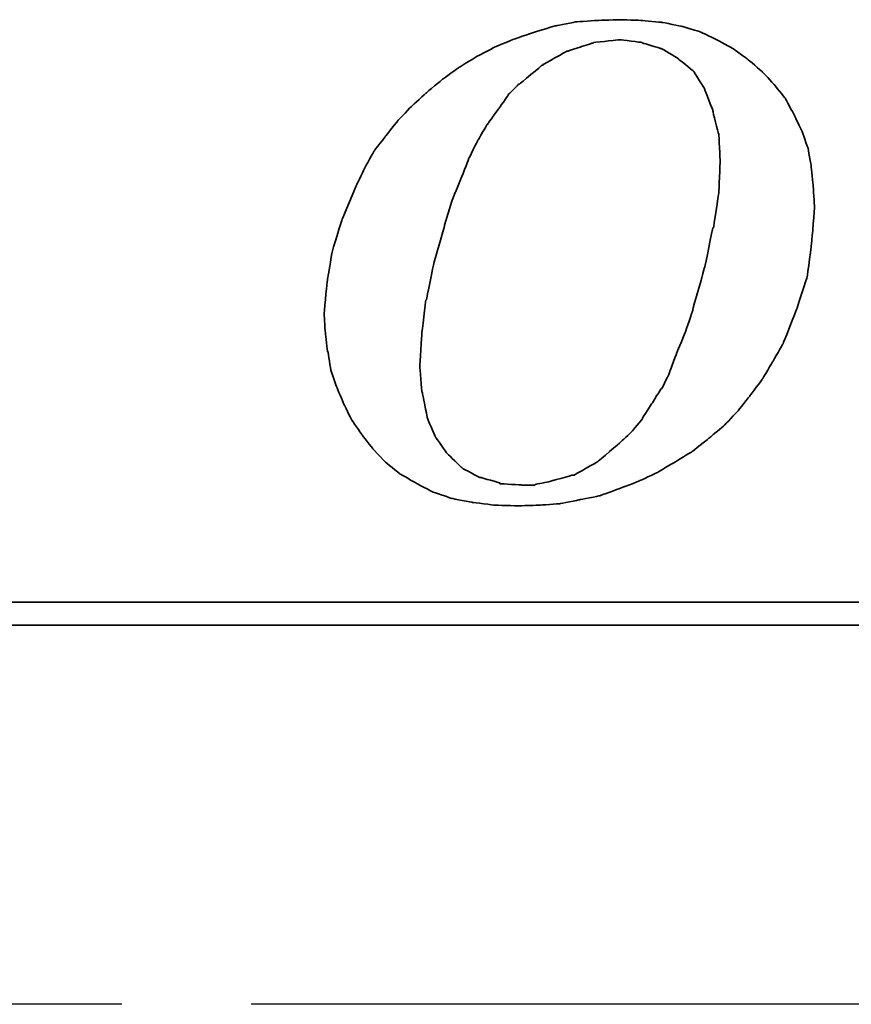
# Model space of a CAD drawing. Extents: x -172 to 870, y 51 to 165.
# Tile 35 of 49: x 774.65 to 779.48, y 111.87 to 117.59. Entities that reach past the tile are written whole.
import ezdxf

# ---------------------------------------------------------------- set-up
doc = ezdxf.new("R2010")
doc.units = 0
doc.header["$LTSCALE"] = 3
doc.header["$MEASUREMENT"] = 0
doc.linetypes.add('CENTER', pattern=[2, 1.25, -0.25, 0.25, -0.25])
for name, color, linetype in [('CL', 1, 'CENTER'), ('DIM', 4, 'CONTINUOUS'), ('layer 1', 7, 'CONTINUOUS')]:
    doc.layers.add(name, color=color, linetype=linetype)

# ---------------------------------------------------------------- blocks, each defined once
blk = doc.blocks.new('TBI MOTION logo(完整正式版)')
at = {"layer": 'layer 1', "color": 22, "lineweight": 35}
for points, knots in [([(-11.34375, -6.98375), (-11.34375, -6.98375), (-10.91375, -7.43875), (-10.91375, -7.43875), (-10.91375, -7.43875), (-10.91375, -7.43875), (-10.38625, -7.87125), (-10.38625, -7.87125), (-10.38625, -7.87125), (-10.38625, -7.87125), (-9.81125, -8.20375), (-9.81125, -8.20375), (-9.81125, -8.20375), (-9.81125, -8.20375), (-9.21125, -8.51875), (-9.21125, -8.51875), (-9.21125, -8.51875), (-9.21125, -8.51875), (-8.51625, -8.75875), (-8.51625, -8.75875), (-8.51625, -8.75875), (-8.51625, -8.75875), (-7.77125, -8.90375), (-7.77125, -8.90375), (-7.77125, -8.90375), (-7.77125, -8.90375), (-6.97875, -8.99875), (-6.97875, -8.99875), (-6.97875, -8.99875), (-6.97875, -8.99875), (-6.14125, -9.02375), (-6.14125, -9.02375), (-6.14125, -9.02375), (-6.14125, -9.02375), (-5.37125, -8.99875), (-5.37125, -8.99875), (-5.37125, -8.99875), (-5.37125, -8.99875), (-4.65375, -8.94875), (-4.65375, -8.94875), (-4.65375, -8.94875), (-4.65375, -8.94875), (-3.93375, -8.80625), (-3.93375, -8.80625), (-3.93375, -8.80625), (-3.93375, -8.80625), (-3.21375, -8.66375), (-3.21375, -8.66375), (-3.21375, -8.66375), (-3.21375, -8.66375), (-2.49375, -8.39875), (-2.49375, -8.39875), (-2.49375, -8.39875), (-2.49375, -8.39875), (-1.79875, -8.13375), (-1.79875, -8.13375), (-1.79875, -8.13375), (-1.79875, -8.13375), (-1.17375, -7.84375), (-1.17375, -7.84375), (-1.17375, -7.84375), (-1.17375, -7.84375), (-0.52375, -7.46375), (-0.52375, -7.46375), (-0.52375, -7.46375), (-0.52375, -7.46375), (0.10124, -7.07875), (0.10124, -7.07875), (0.10124, -7.07875), (0.10124, -7.07875), (0.67625, -6.62375), (0.67625, -6.62375), (0.67625, -6.62375), (0.67625, -6.62375), (1.24874, -6.14375), (1.24874, -6.14375), (1.24874, -6.14375), (1.24874, -6.14375), (1.72874, -5.64125), (1.72874, -5.64125), (1.72874, -5.64125), (1.72874, -5.64125), (2.18624, -5.06375), (2.18624, -5.06375), (2.18624, -5.06375), (2.18624, -5.06375), (2.61625, -4.48874), (2.61625, -4.48874), (2.61625, -4.48874), (2.61625, -4.48874), (3.00125, -3.83874), (3.00125, -3.83874), (3.00125, -3.83874), (3.00125, -3.83874), (3.36124, -3.21374), (3.36124, -3.21374), (3.36124, -3.21374), (3.36124, -3.21374), (3.84374, -1.99125), (3.84374, -1.99125), (3.84374, -1.99125), (3.84374, -1.99125), (4.22625, -0.81875), (4.22625, -0.81875), (4.22625, -0.81875), (4.22625, -0.81875), (4.39125, 0.45624), (4.39125, 0.45624), (4.39125, 0.45624), (4.39125, 0.45624), (4.48874, 1.70124), (4.48874, 1.70124), (4.48874, 1.70124), (4.48874, 1.70124), (4.43874, 2.44625), (4.43874, 2.44625), (4.43874, 2.44625), (4.43874, 2.44625), (4.36874, 3.14125), (4.36874, 3.14125), (4.36874, 3.14125), (4.36874, 3.14125), (4.25125, 3.81125), (4.25125, 3.81125), (4.25125, 3.81125), (4.25125, 3.81125), (4.03124, 4.41125), (4.03124, 4.41125), (4.03124, 4.41125), (4.03124, 4.41125), (3.74374, 5.01125), (3.74374, 5.01125), (3.74374, 5.01125), (3.74374, 5.01125), (3.43124, 5.58875), (3.43124, 5.58875), (3.43124, 5.58875), (3.43124, 5.58875), (3.02625, 6.09125), (3.02625, 6.09125), (3.02625, 6.09125), (3.02625, 6.09125), (2.59374, 6.54875), (2.59374, 6.54875), (2.59374, 6.54875), (2.59374, 6.54875), (2.09124, 6.98125), (2.09124, 6.98125), (2.09124, 6.98125), (2.09124, 6.98125), (1.56124, 7.36625), (1.56124, 7.36625), (1.56124, 7.36625), (1.56124, 7.36625), (0.98624, 7.67625), (0.98624, 7.67625), (0.98624, 7.67625), (0.98624, 7.67625), (0.38624, 7.96375), (0.38624, 7.96375), (0.38624, 7.96375), (0.38624, 7.96375), (-0.25875, 8.15625), (-0.25875, 8.15625), (-0.25875, 8.15625), (-0.25875, 8.15625), (-0.98125, 8.30125), (-0.98125, 8.30125), (-0.98125, 8.30125), (-0.98125, 8.30125), (-1.70124, 8.37125), (-1.70124, 8.37125), (-1.70124, 8.37125), (-1.70124, 8.37125), (-2.49375, 8.39624), (-2.49375, 8.39624), (-2.49375, 8.39624), (-2.49375, 8.39624), (-3.28625, 8.37125), (-3.28625, 8.37125), (-3.28625, 8.37125), (-3.28625, 8.37125), (-4.05125, 8.32125), (-4.05125, 8.32125), (-4.05125, 8.32125), (-4.05125, 8.32125), (-4.77375, 8.18125), (-4.77375, 8.18125), (-4.77375, 8.18125), (-4.77375, 8.18125), (-5.51625, 7.96375), (-5.51625, 7.96375), (-5.51625, 7.96375), (-5.51625, 7.96375), (-6.21125, 7.72625), (-6.21125, 7.72625), (-6.21125, 7.72625), (-6.21125, 7.72625), (-6.92875, 7.43625), (-6.92875, 7.43625), (-6.92875, 7.43625), (-6.92875, 7.43625), (-7.57875, 7.10125), (-7.57875, 7.10125), (-7.57875, 7.10125), (-7.57875, 7.10125), (-8.24875, 6.69125), (-8.24875, 6.69125), (-8.24875, 6.69125), (-8.24875, 6.69125), (-8.84875, 6.26125), (-8.84875, 6.26125), (-8.84875, 6.26125), (-8.84875, 6.26125), (-9.42625, 5.78125), (-9.42625, 5.78125), (-9.42625, 5.78125), (-9.42625, 5.78125), (-9.95375, 5.30125), (-9.95375, 5.30125), (-9.95375, 5.30125), (-9.95375, 5.30125), (-10.43375, 4.79624), (-10.43375, 4.79624), (-10.43375, 4.79624), (-10.43375, 4.79624), (-10.88875, 4.22125), (-10.88875, 4.22125), (-10.88875, 4.22125), (-10.88875, 4.22125), (-11.29875, 3.69375), (-11.29875, 3.69375), (-11.29875, 3.69375), (-11.29875, 3.69375), (-11.63375, 3.09125), (-11.63375, 3.09125), (-11.63375, 3.09125), (-11.63375, 3.09125), (-11.91875, 2.49625), (-11.91875, 2.49625), (-11.91875, 2.49625), (-11.91875, 2.49625), (-12.44875, 1.24625), (-12.44875, 1.24625), (-12.44875, 1.24625), (-12.44875, 1.24625), (-12.80875, 0.06874), (-12.80875, 0.06874), (-12.80875, 0.06874), (-12.80875, 0.06874), (-12.99875, -1.07875), (-12.99875, -1.07875), (-12.99875, -1.07875), (-12.99875, -1.07875), (-13.09375, -2.18375), (-13.09375, -2.18375), (-13.09375, -2.18375), (-13.09375, -2.18375), (-13.04875, -2.85375), (-13.04875, -2.85375), (-13.04875, -2.85375), (-13.04875, -2.85375), (-12.97375, -3.50375), (-12.97375, -3.50375), (-12.97375, -3.50375), (-12.97375, -3.50375), (-12.95375, -3.50375), (-12.95375, -3.50375), (-12.95375, -3.50375), (-12.95375, -3.50375), (-12.85375, -4.17375), (-12.85375, -4.17375), (-12.85375, -4.17375), (-12.85375, -4.17375), (-12.63875, -4.77624), (-12.63875, -4.77624), (-12.63875, -4.77624), (-12.63875, -4.77624), (-12.39875, -5.35125), (-12.39875, -5.35125), (-12.39875, -5.35125), (-12.39875, -5.35125), (-12.11375, -5.92875), (-12.11375, -5.92875), (-12.11375, -5.92875), (-12.11375, -5.92875), (-11.75375, -6.45375), (-11.75375, -6.45375), (-11.75375, -6.45375), (-11.75375, -6.45375), (-11.34375, -6.98375), (-11.34375, -6.98375)], [0, 0, 0, 0, 0.01369863, 0.01369863, 0.01369863, 0.01369864, 0.02739726, 0.02739726, 0.02739726, 0.02739727, 0.04109589, 0.04109589, 0.04109589, 0.0410959, 0.05479452, 0.05479452, 0.05479452, 0.05479453, 0.06849315, 0.06849315, 0.06849315, 0.06849316, 0.08219178, 0.08219178, 0.08219178, 0.08219179, 0.09589041, 0.09589041, 0.09589041, 0.09589042, 0.10958904, 0.10958904, 0.10958904, 0.10958905, 0.12328767, 0.12328767, 0.12328767, 0.12328768, 0.1369863, 0.1369863, 0.1369863, 0.13698631, 0.15068493, 0.15068493, 0.15068493, 0.15068494, 0.16438356, 0.16438356, 0.16438356, 0.16438357, 0.17808219, 0.17808219, 0.17808219, 0.1780822, 0.19178082, 0.19178082, 0.19178082, 0.19178083, 0.20547945, 0.20547945, 0.20547945, 0.20547946, 0.21917808, 0.21917808, 0.21917808, 0.21917809, 0.23287671, 0.23287671, 0.23287671, 0.23287672, 0.24657534, 0.24657534, 0.24657534, 0.24657535, 0.26027397, 0.26027397, 0.26027397, 0.26027398, 0.2739726, 0.2739726, 0.2739726, 0.27397261, 0.28767123, 0.28767123, 0.28767123, 0.28767124, 0.30136986, 0.30136986, 0.30136986, 0.30136987, 0.31506849, 0.31506849, 0.31506849, 0.3150685, 0.32876712, 0.32876712, 0.32876712, 0.32876713, 0.34246575, 0.34246575, 0.34246575, 0.34246576, 0.35616438, 0.35616438, 0.35616438, 0.35616439, 0.36986301, 0.36986301, 0.36986301, 0.36986302, 0.38356164, 0.38356164, 0.38356164, 0.38356165, 0.39726027, 0.39726027, 0.39726027, 0.39726028, 0.4109589, 0.4109589, 0.4109589, 0.41095891, 0.42465753, 0.42465753, 0.42465753, 0.42465754, 0.43835616, 0.43835616, 0.43835616, 0.43835617, 0.45205479, 0.45205479, 0.45205479, 0.4520548, 0.46575342, 0.46575342, 0.46575342, 0.46575343, 0.47945205, 0.47945205, 0.47945205, 0.47945206, 0.49315068, 0.49315068, 0.49315068, 0.49315069, 0.50684932, 0.50684932, 0.50684932, 0.50684933, 0.52054795, 0.52054795, 0.52054795, 0.52054796, 0.53424658, 0.53424658, 0.53424658, 0.53424659, 0.54794521, 0.54794521, 0.54794521, 0.54794522, 0.56164384, 0.56164384, 0.56164384, 0.56164385, 0.57534247, 0.57534247, 0.57534247, 0.57534248, 0.5890411, 0.5890411, 0.5890411, 0.58904111, 0.60273973, 0.60273973, 0.60273973, 0.60273974, 0.61643836, 0.61643836, 0.61643836, 0.61643837, 0.63013699, 0.63013699, 0.63013699, 0.630137, 0.64383562, 0.64383562, 0.64383562, 0.64383563, 0.65753425, 0.65753425, 0.65753425, 0.65753426, 0.67123288, 0.67123288, 0.67123288, 0.67123289, 0.68493151, 0.68493151, 0.68493151, 0.68493152, 0.69863014, 0.69863014, 0.69863014, 0.69863015, 0.71232877, 0.71232877, 0.71232877, 0.71232878, 0.7260274, 0.7260274, 0.7260274, 0.72602741, 0.73972603, 0.73972603, 0.73972603, 0.73972604, 0.75342466, 0.75342466, 0.75342466, 0.75342467, 0.76712329, 0.76712329, 0.76712329, 0.7671233, 0.78082192, 0.78082192, 0.78082192, 0.78082193, 0.79452055, 0.79452055, 0.79452055, 0.79452056, 0.80821918, 0.80821918, 0.80821918, 0.80821919, 0.82191781, 0.82191781, 0.82191781, 0.82191782, 0.83561644, 0.83561644, 0.83561644, 0.83561645, 0.84931507, 0.84931507, 0.84931507, 0.84931508, 0.8630137, 0.8630137, 0.8630137, 0.86301371, 0.87671233, 0.87671233, 0.87671233, 0.87671234, 0.89041096, 0.89041096, 0.89041096, 0.89041097, 0.90410959, 0.90410959, 0.90410959, 0.9041096, 0.91780822, 0.91780822, 0.91780822, 0.91780823, 0.93150685, 0.93150685, 0.93150685, 0.93150686, 0.94520548, 0.94520548, 0.94520548, 0.94520549, 0.95890411, 0.95890411, 0.95890411, 0.95890412, 0.97260274, 0.97260274, 0.97260274, 0.97260275, 0.98630137, 0.98630137, 0.98630137, 0.98630138, 1, 1, 1, 1]), ([(-8.77875, 1.03124), (-8.77875, 1.03124), (-8.51625, 1.89625), (-8.51625, 1.89625), (-8.51625, 1.89625), (-8.51625, 1.89625), (-8.20375, 2.66375), (-8.20375, 2.66375), (-8.20375, 2.66375), (-8.20375, 2.66375), (-7.91625, 3.38125), (-7.91625, 3.38125), (-7.91625, 3.38125), (-7.91625, 3.38125), (-7.91625, 3.40624), (-7.91625, 3.40624), (-7.91625, 3.40624), (-7.91625, 3.40624), (-7.57875, 4.07624), (-7.57875, 4.07624), (-7.57875, 4.07624), (-7.57875, 4.07624), (-7.24375, 4.65125), (-7.24375, 4.65125), (-7.24375, 4.65125), (-7.24375, 4.65125), (-7.21875, 4.65125), (-7.21875, 4.65125), (-7.21875, 4.65125), (-7.21875, 4.65125), (-7.21875, 4.67624), (-7.21875, 4.67624), (-7.21875, 4.67624), (-7.21875, 4.67624), (-6.83625, 5.20375), (-6.83625, 5.20375), (-6.83625, 5.20375), (-6.83625, 5.20375), (-6.49875, 5.68625), (-6.49875, 5.68625), (-6.49875, 5.68625), (-6.49875, 5.68625), (-6.49875, 5.70625), (-6.49875, 5.70625), (-6.49875, 5.70625), (-6.49875, 5.70625), (-6.11625, 6.09125), (-6.11625, 6.09125), (-6.11625, 6.09125), (-6.11625, 6.09125), (-6.09125, 6.09125), (-6.09125, 6.09125), (-6.09125, 6.09125), (-6.09125, 6.09125), (-5.27375, 6.76625), (-5.27375, 6.76625), (-5.27375, 6.76625), (-5.27375, 6.76625), (-5.24875, 6.76625), (-5.24875, 6.76625), (-5.24875, 6.76625), (-5.24875, 6.76625), (-5.24875, 6.78625), (-5.24875, 6.78625), (-5.24875, 6.78625), (-5.24875, 6.78625), (-4.38875, 7.26624), (-4.38875, 7.26624), (-4.38875, 7.26624), (-4.38875, 7.26624), (-4.36125, 7.26624), (-4.36125, 7.26624), (-4.36125, 7.26624), (-4.36125, 7.26624), (-3.93375, 7.41125), (-3.93375, 7.41125), (-3.93375, 7.41125), (-3.93375, 7.41125), (-3.47375, 7.55625), (-3.47375, 7.55625), (-3.47375, 7.55625), (-3.47375, 7.55625), (-3.45375, 7.55625), (-3.45375, 7.55625), (-3.45375, 7.55625), (-3.45375, 7.55625), (-3.42875, 7.58124), (-3.42875, 7.58124), (-3.42875, 7.58124), (-3.42875, 7.58124), (-2.97375, 7.62625), (-2.97375, 7.62625), (-2.97375, 7.62625), (-2.97375, 7.62625), (-2.49375, 7.67625), (-2.49375, 7.67625), (-2.49375, 7.67625), (-2.49375, 7.67625), (-2.46875, 7.67625), (-2.46875, 7.67625), (-2.46875, 7.67625), (-2.46875, 7.67625), (-1.70124, 7.58124), (-1.70124, 7.58124), (-1.70124, 7.58124), (-1.70124, 7.58124), (-1.67875, 7.55625), (-1.67875, 7.55625), (-1.67875, 7.55625), (-1.67875, 7.55625), (-1.65375, 7.55625), (-1.65375, 7.55625), (-1.65375, 7.55625), (-1.65375, 7.55625), (-1.03125, 7.36625), (-1.03125, 7.36625), (-1.03125, 7.36625), (-1.03125, 7.36625), (-1.00625, 7.36625), (-1.00625, 7.36625), (-1.00625, 7.36625), (-1.00625, 7.36625), (-0.43124, 7.02624), (-0.43124, 7.02624), (-0.43124, 7.02624), (-0.43124, 7.02624), (-0.40625, 7.00624), (-0.40625, 7.00624), (-0.40625, 7.00624), (-0.40625, 7.00624), (0.12124, 6.57124), (0.12124, 6.57124), (0.12124, 6.57124), (0.12124, 6.57124), (0.14624, 6.54875), (0.14624, 6.54875), (0.14624, 6.54875), (0.14624, 6.54875), (0.17124, 6.52375), (0.17124, 6.52375), (0.17124, 6.52375), (0.17124, 6.52375), (0.55625, 5.89875), (0.55625, 5.89875), (0.55625, 5.89875), (0.55625, 5.89875), (0.55625, 5.87625), (0.55625, 5.87625), (0.55625, 5.87625), (0.55625, 5.87625), (0.84124, 5.15625), (0.84124, 5.15625), (0.84124, 5.15625), (0.84124, 5.15625), (0.84124, 5.13125), (0.84124, 5.13125), (0.84124, 5.13125), (0.84124, 5.13125), (1.03624, 4.31875), (1.03624, 4.31875), (1.03624, 4.31875), (1.03624, 4.31875), (1.05624, 4.31875), (1.05624, 4.31875), (1.05624, 4.31875), (1.05624, 4.31875), (1.05624, 4.29125), (1.05624, 4.29125), (1.05624, 4.29125), (1.05624, 4.29125), (1.10625, 3.33125), (1.10625, 3.33125), (1.10625, 3.33125), (1.10625, 3.33125), (1.10625, 3.30875), (1.10625, 3.30875), (1.10625, 3.30875), (1.10625, 3.30875), (1.05624, 2.20624), (1.05624, 2.20624), (1.05624, 2.20624), (1.05624, 2.20624), (1.05624, 2.18124), (1.05624, 2.18124), (1.05624, 2.18124), (1.05624, 2.18124), (0.86624, 0.93624), (0.86624, 0.93624), (0.86624, 0.93624), (0.86624, 0.93624), (0.84124, 0.93624), (0.84124, 0.93624), (0.84124, 0.93624), (0.84124, 0.93624), (0.55625, -0.45874), (0.55625, -0.45874), (0.55625, -0.45874), (0.55625, -0.45874), (0.12124, -1.99125), (0.12124, -1.99125), (0.12124, -1.99125), (0.12124, -1.99125), (0.12124, -2.01874), (0.12124, -2.01874), (0.12124, -2.01874), (0.12124, -2.01874), (-0.13874, -2.78375), (-0.13874, -2.78375), (-0.13874, -2.78375), (-0.13874, -2.78375), (-0.43124, -3.50375), (-0.43124, -3.50375), (-0.43124, -3.50375), (-0.43124, -3.50375), (-0.69375, -4.19875), (-0.69375, -4.19875), (-0.69375, -4.19875), (-0.69375, -4.19875), (-0.69375, -4.22375), (-0.69375, -4.22375), (-0.69375, -4.22375), (-0.69375, -4.22375), (-0.98125, -4.82374), (-0.98125, -4.82374), (-0.98125, -4.82374), (-0.98125, -4.82374), (-1.00625, -4.82374), (-1.00625, -4.82374), (-1.00625, -4.82374), (-1.00625, -4.82374), (-1.33875, -5.35125), (-1.33875, -5.35125), (-1.33875, -5.35125), (-1.33875, -5.35125), (-1.67875, -5.87875), (-1.67875, -5.87875), (-1.67875, -5.87875), (-1.67875, -5.87875), (-1.67875, -5.90375), (-1.67875, -5.90375), (-1.67875, -5.90375), (-1.67875, -5.90375), (-2.05875, -6.35875), (-2.05875, -6.35875), (-2.05875, -6.35875), (-2.05875, -6.35875), (-2.08375, -6.38375), (-2.08375, -6.38375), (-2.08375, -6.38375), (-2.08375, -6.38375), (-2.46875, -6.74375), (-2.46875, -6.74375), (-2.46875, -6.74375), (-2.46875, -6.74375), (-3.25875, -7.41625), (-3.25875, -7.41625), (-3.25875, -7.41625), (-3.25875, -7.41625), (-3.28625, -7.43875), (-3.28625, -7.43875), (-3.28625, -7.43875), (-3.28625, -7.43875), (-4.12375, -7.91875), (-4.12375, -7.91875), (-4.12375, -7.91875), (-4.12375, -7.91875), (-4.14875, -7.91875), (-4.14875, -7.91875), (-4.14875, -7.91875), (-4.14875, -7.91875), (-4.17125, -7.91875), (-4.17125, -7.91875), (-4.17125, -7.91875), (-4.17125, -7.91875), (-5.03375, -8.15875), (-5.03375, -8.15875), (-5.03375, -8.15875), (-5.03375, -8.15875), (-5.51625, -8.25625), (-5.51625, -8.25625), (-5.51625, -8.25625), (-5.51625, -8.25625), (-5.54125, -8.27875), (-5.54125, -8.27875), (-5.54125, -8.27875), (-5.54125, -8.27875), (-5.56375, -8.27875), (-5.56375, -8.27875), (-5.56375, -8.27875), (-5.56375, -8.27875), (-5.99625, -8.27875), (-5.99625, -8.27875), (-5.99625, -8.27875), (-5.99625, -8.27875), (-6.76375, -8.23125), (-6.76375, -8.23125), (-6.76375, -8.23125), (-6.76375, -8.23125), (-6.78875, -8.23125), (-6.78875, -8.23125), (-6.78875, -8.23125), (-6.78875, -8.23125), (-6.78875, -8.20375), (-6.78875, -8.20375), (-6.78875, -8.20375), (-6.78875, -8.20375), (-7.45875, -8.01375), (-7.45875, -8.01375), (-7.45875, -8.01375), (-7.45875, -8.01375), (-7.48375, -8.01375), (-7.48375, -8.01375), (-7.48375, -8.01375), (-7.48375, -8.01375), (-7.50875, -8.01375), (-7.50875, -8.01375), (-7.50875, -8.01375), (-7.50875, -8.01375), (-8.13125, -7.67875), (-8.13125, -7.67875), (-8.13125, -7.67875), (-8.13125, -7.67875), (-8.15625, -7.65375), (-8.15625, -7.65375), (-8.15625, -7.65375), (-8.15625, -7.65375), (-8.65875, -7.17375), (-8.65875, -7.17375), (-8.65875, -7.17375), (-8.65875, -7.17375), (-8.68375, -7.14875), (-8.68375, -7.14875), (-8.68375, -7.14875), (-8.68375, -7.14875), (-9.08875, -6.57375), (-9.08875, -6.57375), (-9.08875, -6.57375), (-9.08875, -6.57375), (-9.11375, -6.54875), (-9.11375, -6.54875), (-9.11375, -6.54875), (-9.11375, -6.54875), (-9.11375, -6.52875), (-9.11375, -6.52875), (-9.11375, -6.52875), (-9.11375, -6.52875), (-9.40375, -5.85375), (-9.40375, -5.85375), (-9.40375, -5.85375), (-9.40375, -5.85375), (-9.40375, -5.82875), (-9.40375, -5.82875), (-9.40375, -5.82875), (-9.40375, -5.82875), (-9.56875, -4.96875), (-9.56875, -4.96875), (-9.56875, -4.96875), (-9.56875, -4.96875), (-9.59375, -4.94375), (-9.59375, -4.94375), (-9.59375, -4.94375), (-9.59375, -4.94375), (-9.66375, -4.03375), (-9.66375, -4.03375), (-9.66375, -4.03375), (-9.66375, -4.03375), (-9.66375, -4.00875), (-9.66375, -4.00875), (-9.66375, -4.00875), (-9.66375, -4.00875), (-9.59375, -2.85375), (-9.59375, -2.85375), (-9.59375, -2.85375), (-9.59375, -2.85375), (-9.45125, -1.65875), (-9.45125, -1.65875), (-9.45125, -1.65875), (-9.45125, -1.65875), (-9.42625, -1.63375), (-9.42625, -1.63375), (-9.42625, -1.63375), (-9.42625, -1.63375), (-9.16125, -0.33875), (-9.16125, -0.33875), (-9.16125, -0.33875), (-9.16125, -0.33875), (-8.77875, 1.00624), (-8.77875, 1.00624), (-8.77875, 1.00624), (-8.77875, 1.00624), (-8.77875, 1.03124), (-8.77875, 1.03124)], [0, 0, 0, 0, 0.01020408, 0.01020408, 0.01020408, 0.01020409, 0.02040816, 0.02040816, 0.02040816, 0.02040817, 0.03061224, 0.03061224, 0.03061224, 0.03061225, 0.04081633, 0.04081633, 0.04081633, 0.04081634, 0.05102041, 0.05102041, 0.05102041, 0.05102042, 0.06122449, 0.06122449, 0.06122449, 0.0612245, 0.07142857, 0.07142857, 0.07142857, 0.07142858, 0.08163265, 0.08163265, 0.08163265, 0.08163266, 0.09183673, 0.09183673, 0.09183673, 0.09183674, 0.10204082, 0.10204082, 0.10204082, 0.10204083, 0.1122449, 0.1122449, 0.1122449, 0.11224491, 0.12244898, 0.12244898, 0.12244898, 0.12244899, 0.13265306, 0.13265306, 0.13265306, 0.13265307, 0.14285714, 0.14285714, 0.14285714, 0.14285715, 0.15306122, 0.15306122, 0.15306122, 0.15306123, 0.16326531, 0.16326531, 0.16326531, 0.16326532, 0.17346939, 0.17346939, 0.17346939, 0.1734694, 0.18367347, 0.18367347, 0.18367347, 0.18367348, 0.19387755, 0.19387755, 0.19387755, 0.19387756, 0.20408163, 0.20408163, 0.20408163, 0.20408164, 0.21428571, 0.21428571, 0.21428571, 0.21428572, 0.2244898, 0.2244898, 0.2244898, 0.22448981, 0.23469388, 0.23469388, 0.23469388, 0.23469389, 0.24489796, 0.24489796, 0.24489796, 0.24489797, 0.25510204, 0.25510204, 0.25510204, 0.25510205, 0.26530612, 0.26530612, 0.26530612, 0.26530613, 0.2755102, 0.2755102, 0.2755102, 0.27551021, 0.28571429, 0.28571429, 0.28571429, 0.2857143, 0.29591837, 0.29591837, 0.29591837, 0.29591838, 0.30612245, 0.30612245, 0.30612245, 0.30612246, 0.31632653, 0.31632653, 0.31632653, 0.31632654, 0.32653061, 0.32653061, 0.32653061, 0.32653062, 0.33673469, 0.33673469, 0.33673469, 0.3367347, 0.34693878, 0.34693878, 0.34693878, 0.34693879, 0.35714286, 0.35714286, 0.35714286, 0.35714287, 0.36734694, 0.36734694, 0.36734694, 0.36734695, 0.37755102, 0.37755102, 0.37755102, 0.37755103, 0.3877551, 0.3877551, 0.3877551, 0.38775511, 0.39795918, 0.39795918, 0.39795918, 0.39795919, 0.40816327, 0.40816327, 0.40816327, 0.40816328, 0.41836735, 0.41836735, 0.41836735, 0.41836736, 0.42857143, 0.42857143, 0.42857143, 0.42857144, 0.43877551, 0.43877551, 0.43877551, 0.43877552, 0.44897959, 0.44897959, 0.44897959, 0.4489796, 0.45918367, 0.45918367, 0.45918367, 0.45918368, 0.46938776, 0.46938776, 0.46938776, 0.46938777, 0.47959184, 0.47959184, 0.47959184, 0.47959185, 0.48979592, 0.48979592, 0.48979592, 0.48979593, 0.5, 0.5, 0.5, 0.50000001, 0.51020408, 0.51020408, 0.51020408, 0.51020409, 0.52040816, 0.52040816, 0.52040816, 0.52040817, 0.53061224, 0.53061224, 0.53061224, 0.53061225, 0.54081633, 0.54081633, 0.54081633, 0.54081634, 0.55102041, 0.55102041, 0.55102041, 0.55102042, 0.56122449, 0.56122449, 0.56122449, 0.5612245, 0.57142857, 0.57142857, 0.57142857, 0.57142858, 0.58163265, 0.58163265, 0.58163265, 0.58163266, 0.59183673, 0.59183673, 0.59183673, 0.59183674, 0.60204082, 0.60204082, 0.60204082, 0.60204083, 0.6122449, 0.6122449, 0.6122449, 0.61224491, 0.62244898, 0.62244898, 0.62244898, 0.62244899, 0.63265306, 0.63265306, 0.63265306, 0.63265307, 0.64285714, 0.64285714, 0.64285714, 0.64285715, 0.65306122, 0.65306122, 0.65306122, 0.65306123, 0.66326531, 0.66326531, 0.66326531, 0.66326532, 0.67346939, 0.67346939, 0.67346939, 0.6734694, 0.68367347, 0.68367347, 0.68367347, 0.68367348, 0.69387755, 0.69387755, 0.69387755, 0.69387756, 0.70408163, 0.70408163, 0.70408163, 0.70408164, 0.71428571, 0.71428571, 0.71428571, 0.71428572, 0.7244898, 0.7244898, 0.7244898, 0.72448981, 0.73469388, 0.73469388, 0.73469388, 0.73469389, 0.74489796, 0.74489796, 0.74489796, 0.74489797, 0.75510204, 0.75510204, 0.75510204, 0.75510205, 0.76530612, 0.76530612, 0.76530612, 0.76530613, 0.7755102, 0.7755102, 0.7755102, 0.77551021, 0.78571429, 0.78571429, 0.78571429, 0.7857143, 0.79591837, 0.79591837, 0.79591837, 0.79591838, 0.80612245, 0.80612245, 0.80612245, 0.80612246, 0.81632653, 0.81632653, 0.81632653, 0.81632654, 0.82653061, 0.82653061, 0.82653061, 0.82653062, 0.83673469, 0.83673469, 0.83673469, 0.8367347, 0.84693878, 0.84693878, 0.84693878, 0.84693879, 0.85714286, 0.85714286, 0.85714286, 0.85714287, 0.86734694, 0.86734694, 0.86734694, 0.86734695, 0.87755102, 0.87755102, 0.87755102, 0.87755103, 0.8877551, 0.8877551, 0.8877551, 0.88775511, 0.89795918, 0.89795918, 0.89795918, 0.89795919, 0.90816327, 0.90816327, 0.90816327, 0.90816328, 0.91836735, 0.91836735, 0.91836735, 0.91836736, 0.92857143, 0.92857143, 0.92857143, 0.92857144, 0.93877551, 0.93877551, 0.93877551, 0.93877552, 0.94897959, 0.94897959, 0.94897959, 0.9489796, 0.95918367, 0.95918367, 0.95918367, 0.95918368, 0.96938776, 0.96938776, 0.96938776, 0.96938777, 0.97959184, 0.97959184, 0.97959184, 0.97959185, 0.98979592, 0.98979592, 0.98979592, 0.98979593, 1, 1, 1, 1]), ([(75.90875, -9.47875), (75.90875, -9.47875), (75.90875, -12.28625), (75.90875, -12.28625), (75.90875, -12.28625), (75.90875, -12.28625), (75.90875, -12.47875), (75.90875, -12.47875), (75.90875, -12.47875), (75.90875, -12.47875), (75.71625, -12.47875), (75.71625, -12.47875), (75.71625, -12.47875), (75.71625, -12.47875), (-88.32875, -12.47875), (-88.32875, -12.47875), (-88.32875, -12.47875), (-88.32875, -12.47875), (-88.32875, -13.29375), (-88.32875, -13.29375), (-88.32875, -13.29375), (-88.32875, -13.29375), (82.89125, -13.29375), (82.89125, -13.29375), (82.89125, -13.29375), (82.89125, -13.29375), (75.90875, -9.47875), (75.90875, -9.47875)], [0, 0, 0, 0, 0.14285714, 0.14285714, 0.14285714, 0.14285715, 0.28571429, 0.28571429, 0.28571429, 0.2857143, 0.42857143, 0.42857143, 0.42857143, 0.42857144, 0.57142857, 0.57142857, 0.57142857, 0.57142858, 0.71428571, 0.71428571, 0.71428571, 0.71428572, 0.85714286, 0.85714286, 0.85714286, 0.85714287, 1, 1, 1, 1])]:
    blk.add_open_spline(points, degree=3, knots=knots, dxfattribs=at)

msp = doc.modelspace()

# ---------------------------------------------------------------- linework, layer by layer
at = {"layer": 'CL', "color": 7}
msp.add_line((869.7483, 111.872), (732.7483, 111.872), dxfattribs=at)

# ---------------------------------------------------------------- block references
at = {"layer": 'DIM', "xscale": 0.1619999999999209, "yscale": 0.1619999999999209, "zscale": 0.1619999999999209}
msp.add_blockref('TBI MOTION logo(完整正式版)', (778.5436, 116.2273), dxfattribs=at)

doc.saveas('drawing.dxf')
